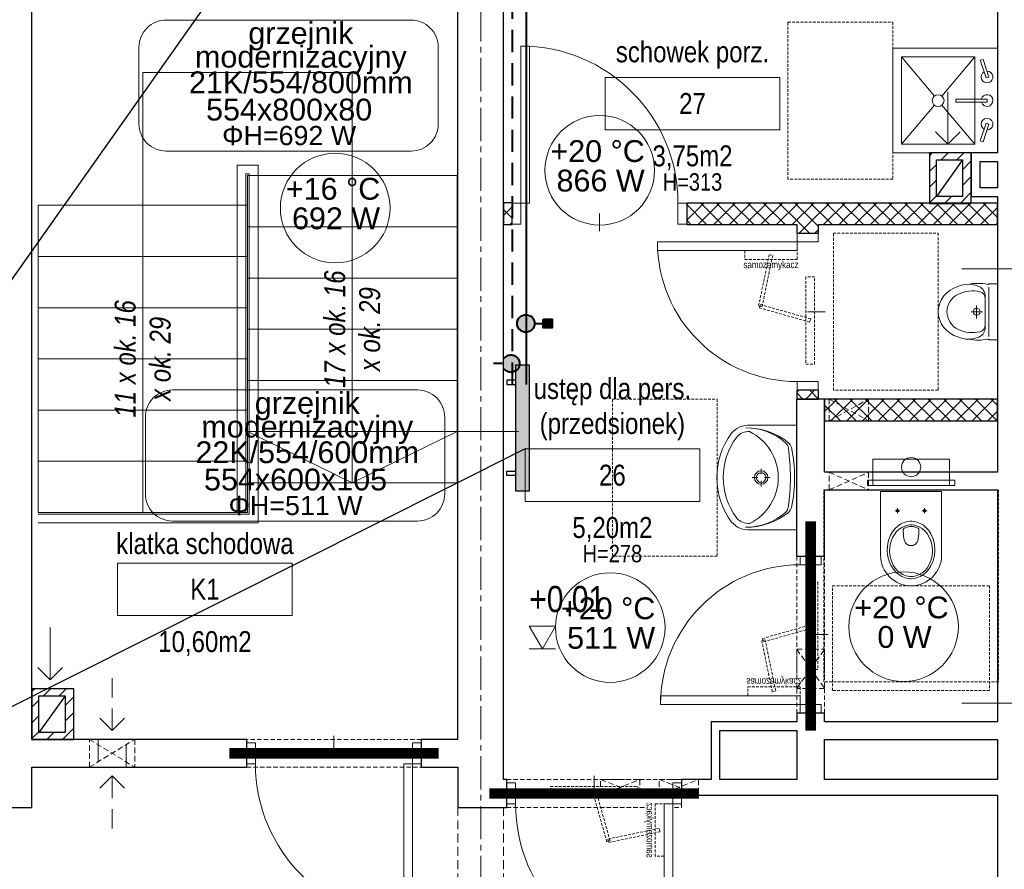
# Model space of a CAD drawing. Header units: millimetres. Extents: x 58673 to 77132, y 78327 to 116111.
# Tile 49 of 61: x 71402 to 71966, y 91438 to 91925. Entities that reach past the tile are written whole.
import ezdxf
from ezdxf.enums import TextEntityAlignment as Align
from ezdxf.lldxf.tags import DXFTag

# ---------------------------------------------------------------- set-up
doc = ezdxf.new("R2010")
doc.units = ezdxf.units.MM
doc.header["$MEASUREMENT"] = 0
for name, pattern in [('_xref_ACAD-LSN_dyspozytornia_PW_rzuty_14$0$CENTER', [2, 1.25, -0.25, 0.25, -0.25]), ('_xref_ACAD-LSN_dyspozytornia_PW_rzuty_14$0$CENTER2', [28.575, 19.05, -3.175, 3.175, -3.175]), ('_xref_ACAD-LSN_dyspozytornia_PW_rzuty_14$0$DASHED', [19.05, 12.7, -6.35]), ('_xref_ACAD-LSN_dyspozytornia_PW_rzuty_14$0$HIDDEN2', [4.7625, 3.175, -1.5875]), ('DASHED', [19.05, 12.7, -6.35])]:
    doc.linetypes.add(name, pattern=pattern)
doc.layers.get('0').update_dxf_attribs({"lineweight": 9})
doc.layers.get('Defpoints').update_dxf_attribs({"lineweight": 9})
for name, color, linetype, lineweight in [('_xref_ACAD-LSN_dyspozytornia_PW_rzuty_14$0$A drzwi płytowe', 250, 'Continuous', 9), ('_xref_ACAD-LSN_dyspozytornia_PW_rzuty_14$0$A drzwi samozamykacze', 250, 'Continuous', 9), ('_xref_ACAD-LSN_dyspozytornia_PW_rzuty_14$0$A hatch', 250, 'Continuous', 5), ('_xref_ACAD-LSN_dyspozytornia_PW_rzuty_14$0$A hatch ściany', 250, 'Continuous', 9), ('_xref_ACAD-LSN_dyspozytornia_PW_rzuty_14$0$A koty architektura', 250, 'Continuous', 9), ('_xref_ACAD-LSN_dyspozytornia_PW_rzuty_14$0$A opis', 250, 'Continuous', 13), ('_xref_ACAD-LSN_dyspozytornia_PW_rzuty_14$0$A opis pom', 250, 'Continuous', 9), ('_xref_ACAD-LSN_dyspozytornia_PW_rzuty_14$0$A opis pom pow', 250, 'Continuous', 9), ('_xref_ACAD-LSN_dyspozytornia_PW_rzuty_14$0$A opis technologia', 250, 'Continuous', 13), ('_xref_ACAD-LSN_dyspozytornia_PW_rzuty_14$0$A otwory sciany dzialowe', 8, '_xref_ACAD-LSN_dyspozytornia_PW_rzuty_14$0$HIDDEN2', 13), ('_xref_ACAD-LSN_dyspozytornia_PW_rzuty_14$0$A widok', 250, 'Continuous', 9), ('_xref_ACAD-LSN_dyspozytornia_PW_rzuty_14$0$A widok wyżej', 250, '_xref_ACAD-LSN_dyspozytornia_PW_rzuty_14$0$DASHED', 9), ('_xref_ACAD-LSN_dyspozytornia_PW_rzuty_14$0$A wyposazenie sanitarne', 250, 'Continuous', 9), ('_xref_ACAD-LSN_dyspozytornia_PW_rzuty_14$0$A-Wall', 250, 'Continuous', 25), ('_xref_ACAD-LSN_dyspozytornia_PW_rzuty_14$0$IS grzejniki', 8, 'Continuous', 9), ('_xref_ACAD-LSN_dyspozytornia_PW_rzuty_14$0$IS nawiewniki scienne', 250, '_xref_ACAD-LSN_dyspozytornia_PW_rzuty_14$0$DASHED', 9), ('_xref_ACAD-LSN_dyspozytornia_PW_rzuty_14$0$IS wentylacja kratki projektowane', 250, 'Continuous', 9), ('_xref_ACAD-LSN_dyspozytornia_PW_rzuty_14$0$S-Grid-Iden', 250, '_xref_ACAD-LSN_dyspozytornia_PW_rzuty_14$0$CENTER2', 9), ('FL_co_powrót', 5, 'DASHED', 40), ('FL_co_zasilanie', 1, 'Continuous', 40), ('FL_opis_co', 7, 'Continuous', 25), ('xref', 8, 'Continuous', 9)]:
    doc.layers.add(name, color=color, linetype=linetype, lineweight=lineweight)
doc.layers.add('_xref_ACAD-LSN_dyspozytornia_PW_rzuty_14$0$A nadproza SBN', color=250, linetype='_xref_ACAD-LSN_dyspozytornia_PW_rzuty_14$0$CENTER', lineweight=18, transparency=0.25)
doc.layers.add('IS_Grzejnik_etykieta', color=7, linetype='Continuous', lineweight=5, true_color=0x000000)
doc.layers.add('IS_Room (Automatic)', color=7, linetype='Continuous', lineweight=5, true_color=0x000000)
doc.layers.add('IS_Grzejniki_Plan_rzut', color=7, linetype='SOLID', true_color=0x000000)
doc.styles.add('_xref_ACAD-LSN_dyspozytornia_PW_rzuty_14$0$Standard', font='ARIALN.TTF')
doc.styles.add('_xref_ACAD-LSN_dyspozytornia_PW_rzuty_14$0$STYL ASA', font='ARIALN.TTF')
doc.styles.add('Arial_____', font='arial.ttf')
doc.styles.get("Standard").update_dxf_attribs({"font": 'arial.ttf'})
tags = doc.linetypes.add('SOLID', pattern=[10, 10, 0]).pattern_tags.tags
tags[6:7] = [DXFTag(74, 4), DXFTag(75, 0), DXFTag(340, '0'), DXFTag(46, 0.0), DXFTag(50, 0.0), DXFTag(44, 0.0), DXFTag(45, 0.0)]
tags[4:5] = [DXFTag(74, 4), DXFTag(75, 0), DXFTag(340, '0'), DXFTag(46, 0.0), DXFTag(50, 0.0), DXFTag(44, 0.0), DXFTag(45, 0.0)]
doc.dimstyles.get("Standard").update_dxf_attribs({"dimtxt": 0.18, "dimasz": 0.18, "dimexe": 0.18, "dimexo": 0.0625, "dimgap": 0.09, "dimtad": 0, "dimtih": 1, "dimtoh": 1, "dimdec": 4, "dimzin": 0, "dimdsep": 46, "dimtxsty": 'Standard', "dimcen": 0.09, "dimadec": 0, "dimazin": 0, "dimtfac": 1, "dimtdec": 4, "dimtofl": 0, "dimtmove": 0, "dimatfit": 3, "dimfxl": 1, "dimtolj": 1, "dimtzin": 0, "dimarcsym": 0})

# ---------------------------------------------------------------- blocks, each defined once
blk = doc.blocks.new('_xref_ACAD-LSN_dyspozytornia_PW_rzuty_14$0$umywalka 60x45')
at = {"color": 0, "lineweight": -2, "ltscale": 0.15}
for p, q in [((-30, 0), (30, 0)), ((-30, 0), (-30, -26.7)), ((9.45, 0), (-9.45, 0)), ((30, 0), (30, -26.7)), ((-0.01, -15.32), (-0.01, -18.52)), ((-1.86, -20.37), (-5.07, -20.37)), ((-0.01, -22.22), (-0.01, -25.42)), ((5.04, -20.37), (1.84, -20.37))]:
    blk.add_line(p, q, dxfattribs=at)
at = {"ltscale": 0.15}
blk.add_lwpolyline([(-26.31, -26.95, 0.236063), (-23.21, -34.38, 0.329715), (23.21, -34.38, 0.236063), (26.31, -26.95, 0.623035)], format="xyb", close=True, dxfattribs=at)
blk.add_lwpolyline([(-30, -26.7, 0.239105), (-25.52, -37.28, 0.331406), (25.52, -37.28, 0.239105), (30, -26.7)], format="xyb", dxfattribs=at)
at = {"color": 0, "lineweight": -2, "ltscale": 0.15}
for radius in [3.89, 2.78]:
    blk.add_circle((-0.01, -20.37), radius, dxfattribs=at)
for centre, radius, start, end in [((9.28, -28.68), 37.74, 140.6648, 180.9072), ((-16.21, -9.73), 5, 97.8304, 138.5245), ((-16.04, -7.93), 5, 102.694, 140.6648), ((-0.64, -76.32), 75.1, 89.4897, 102.694), ((0.57, -131.79), 128.2, 90.245, 97.8304), ((0.57, -76.32), 75.1, 77.2285, 90.4328), ((-0.72, -131.79), 128.2, 82.0921, 89.6775), ((16.23, -9.76), 5, 41.398, 82.0921), ((16.06, -7.95), 5, 39.2578, 77.2285), ((-9.28, -28.67), 37.74, 359.0153, 39.2578), ((5.44, -28.88), 33.9, 138.5245, 180.6767), ((-5.45, -28.87), 33.9, 359.2458, 41.398)]:
    blk.add_arc(centre, radius, start, end, dxfattribs=at)
at = {"layer": 'Defpoints', "linetype": '_xref_ACAD-LSN_dyspozytornia_PW_rzuty_14$0$HIDDEN2', "ltscale": 0.5}
blk.add_lwpolyline([(-45, -45.56), (45, -45.56), (45, -105.56), (-45, -105.56)], close=True, dxfattribs=at)
blk = doc.blocks.new('_xref_ACAD-LSN_dyspozytornia_PW_rzuty_14$0$miska ustepowa')
at = {"ltscale": 0.15}
for points in [[(22, 2.5), (22, 17.5), (-22, 17.5), (-22, 2.5)], [(-25, 2.5), (-25, 5.5), (25, 5.5), (25, 2.5)], [(-22, 2.5), (-22, 5.5), (-25, 5.5), (-25, 2.5)], [(22, 2.5), (22, 5.5), (25, 5.5), (25, 2.5)]]:
    blk.add_lwpolyline(points, close=True, dxfattribs=at)
blk.add_lwpolyline([(-17.5, -37.5), (-17.5, -1), (17.5, -1), (17.5, -37.5, -1)], format="xyb", close=True, dxfattribs=at)
at = {"ltscale": 0.15, "elevation": 0}
for points in [[(-7.75, -13.4), (-7.75, -10.6)], [(7.75, -13.4), (7.75, -10.6)], [(-9.15, -12), (-6.35, -12)], [(9.15, -12), (6.35, -12)]]:
    blk.add_lwpolyline(points, dxfattribs=at)
at = {"ltscale": 0.15}
for points in [[(0, -51, 0), (1.34, -50.92, 0), (3.32, -50.49, 0), (5.23, -49.73, 0), (7.04, -48.64, 0), (8.69, -47.25, 0), (10.14, -45.58, 0), (11.37, -43.66, 0), (12.63, -40.81, 0), (13.42, -37.71, 0), (13.69, -34.5, 0), (13.42, -31.29, 0), (12.63, -28.19, 0), (11.37, -25.34, 0), (10.14, -23.42, 0), (8.69, -21.75, 0), (7.04, -20.36, 0), (5.23, -19.27, 0), (3.32, -18.51, 0), (2, -18.19, 0), (0.67, -18.02, 0), (-0.67, -18.02, 0), (-2, -18.19, 0), (-3.97, -18.73, 0), (-5.85, -19.6, 0), (-7.6, -20.79, 0), (-9.2, -22.28, 0), (-10.58, -24.03, 0), (-11.73, -26.02, 0), (-12.88, -28.95, 0), (-13.54, -32.08, 0), (-13.67, -35.31, 0), (-13.27, -38.5, 0), (-12.36, -41.55, 0), (-11.37, -43.66, 0), (-10.14, -45.58, 0), (-8.69, -47.25, 0), (-7.04, -48.64, 0), (-5.23, -49.73, 0), (-3.32, -50.49, 0), (-2, -50.82, 0), (-0.67, -50.98, 0)], [(0, -49.72, 0), (1.2, -49.65, 0), (2.99, -49.27, 0), (4.7, -48.58, 0), (6.32, -47.6, 0), (7.81, -46.36, 0), (9.12, -44.86, 0), (10.22, -43.14, 0), (11.36, -40.58, 0), (12.06, -37.81, 0), (12.31, -34.93, 0), (12.06, -32.05, 0), (11.36, -29.27, 0), (10.22, -26.71, 0), (9.12, -24.99, 0), (7.81, -23.49, 0), (6.32, -22.25, 0), (4.7, -21.27, 0), (2.99, -20.59, 0), (1.8, -20.3, 0), (0.6, -20.15, 0), (-0.6, -20.15, 0), (-1.8, -20.3, 0), (-3.57, -20.78, 0), (-5.26, -21.57, 0), (-6.84, -22.64, 0), (-8.27, -23.97, 0), (-9.51, -25.54, 0), (-10.55, -27.32, 0), (-11.58, -29.95, 0), (-12.17, -32.76, 0), (-12.29, -35.65, 0), (-11.93, -38.52, 0), (-11.11, -41.25, 0), (-10.22, -43.14, 0), (-9.12, -44.86, 0), (-7.81, -46.36, 0), (-6.32, -47.6, 0), (-4.7, -48.58, 0), (-2.98, -49.27, 0), (-1.8, -49.56, 0), (-0.6, -49.7, 0)]]:
    blk.add_polyline3d(points, close=True, dxfattribs=at)
for points in [[(-3.84, -21.91, 0), (-3.98, -21.98, 0), (-4.1, -22.07, 0), (-4.2, -22.18, 0), (-4.29, -22.3, 0), (-4.36, -22.44, 0), (-4.42, -22.59, 0), (-4.45, -22.76, 0), (-4.46, -22.93, 0)], [(-3.84, -21.91, 0), (-3.37, -21.72, 0), (-2.9, -21.55, 0), (-2.42, -21.41, 0), (-1.94, -21.29, 0), (-1.46, -21.2, 0), (-0.97, -21.14, 0), (-0.49, -21.1, 0), (0, -21.08, 0)], [(3.84, -21.91, 0), (3.37, -21.72, 0), (2.9, -21.55, 0), (2.42, -21.41, 0), (1.94, -21.29, 0), (1.46, -21.2, 0), (0.97, -21.14, 0), (0.49, -21.1, 0), (0, -21.08, 0)], [(3.84, -21.91, 0), (3.98, -21.98, 0), (4.1, -22.07, 0), (4.2, -22.18, 0), (4.29, -22.3, 0), (4.36, -22.44, 0), (4.42, -22.59, 0), (4.45, -22.76, 0), (4.46, -22.93, 0)], [(0, -32.03, 0), (-0.57, -31.99, 0), (-1.15, -31.86, 0), (-1.71, -31.64, 0), (-2.26, -31.32, 0), (-2.64, -31.01, 0), (-3, -30.63, 0), (-3.43, -29.99, 0), (-3.79, -29.2, 0), (-4.13, -27.92, 0), (-4.31, -26.66, 0), (-4.42, -25.16, 0), (-4.45, -23.87, 0), (-4.46, -22.93, 0)], [(0, -32.03, 0), (0.57, -31.99, 0), (1.15, -31.86, 0), (1.71, -31.64, 0), (2.26, -31.32, 0), (2.64, -31.01, 0), (3, -30.63, 0), (3.43, -29.99, 0), (3.79, -29.2, 0), (4.13, -27.92, 0), (4.31, -26.66, 0), (4.42, -25.16, 0), (4.45, -23.87, 0), (4.46, -22.93, 0)]]:
    blk.add_polyline3d(points, dxfattribs=at)
for centre, radius in [((0, 13), 5.5), ((-7.75, -12, 0), 0.75), ((7.75, -12, 0), 0.75)]:
    blk.add_circle(centre, radius, dxfattribs=at)
at = {"layer": 'Defpoints', "linetype": '_xref_ACAD-LSN_dyspozytornia_PW_rzuty_14$0$HIDDEN2', "ltscale": 0.5}
for points in [[(-50, 0), (50, 0), (50, -110), (-50, -110)], [(-45, -55), (45, -55), (45, -115), (-45, -115)]]:
    blk.add_lwpolyline(points, close=True, dxfattribs=at)
blk = doc.blocks.new('_xref_ACAD-LSN_dyspozytornia_PW_rzuty_14$0$pisuar')
at = {"color": 0, "linetype": 'ByBlock', "lineweight": -2, "ltscale": 0.15}
for p, q in [((-16, 0), (-16, -4.71)), ((-16, 0), (16, 0)), ((16, 0), (16, -4.71)), ((0, -5), (-14.18, -5)), ((0, -5), (14.18, -5)), ((-8.97, -7), (0, -7)), ((8.97, -7), (0, -7)), ((0, -8.55), (0, -15.08)), ((-3.59, -12), (3.84, -12))]:
    blk.add_line(p, q, dxfattribs=at)
for points in [[(-15.63, -5.6, 0.108471), (-15.7, -16.67)], [(15.63, -5.6, -0.108471), (15.7, -16.67)]]:
    blk.add_lwpolyline(points, format="xyb", dxfattribs=at)
blk.add_circle((0, -12), 2, dxfattribs=at)
for centre, radius, start, end in [((-15.5, -4.71), 0.5, 180, 231.722), ((16.12, -5.5), 0.5, 128.278, 191.751), ((7.57, -11), 4, 13.2161, 90), ((8.97, -13), 6, 23.4768, 90), ((-6.49, -14.3), 18.45, 333.974, 13.2161), ((0.79, -16.55), 14.92, 335.648, 23.4768), ((0, -18), 11, 270, 336.441), ((0.5, -18.56), 15.45, 195.554, 268.129)]:
    blk.add_arc(centre, radius, start, end, dxfattribs=at)
at = {"color": 0, "linetype": 'ByBlock', "lineweight": -2, "ltscale": 0.15, "extrusion": (0, 0, -1)}
for centre, radius, start, end in [((16.12, -5.5), 0.5, 128.278, 191.751), ((-15.5, -4.71), 0.5, 180, 231.722), ((0.79, -16.55), 14.92, 335.648, 23.4768), ((8.97, -13), 6, 23.4768, 90), ((-6.49, -14.3), 18.45, 333.974, 13.2161), ((7.57, -11), 4, 13.2161, 90), ((0, -18), 11, 270, 336.441), ((0.5, -18.56), 15.45, 195.5535, 268.1291)]:
    blk.add_arc(centre, radius, start, end, dxfattribs=at)
at = {"layer": 'Defpoints', "linetype": '_xref_ACAD-LSN_dyspozytornia_PW_rzuty_14$0$HIDDEN2', "ltscale": 0.5}
blk.add_lwpolyline([(-45, -34), (45, -34), (45, -94), (-45, -94)], close=True, dxfattribs=at)
blk = doc.blocks.new('_xref_ACAD-LSN_dyspozytornia_PW_rzuty_14$0$samozamykacz')
at = {"linetype": '_xref_ACAD-LSN_dyspozytornia_PW_rzuty_14$0$HIDDEN2', "ltscale": 0.5}
for points in [[(10, -5), (60, -5), (60, 0), (10, 0)], [(25.86, -31.09), (34.04, -2.23), (35.96, -2.77), (27.78, -31.64)], [(0, -40), (0, -10), (-5, -10), (-5, -40)], [(-2.3, -24.02), (27.08, -30.11), (26.67, -32.07), (-2.7, -25.98)]]:
    blk.add_lwpolyline(points, close=True, dxfattribs=at)
at = {"insert": (1, -25), "char_height": 4, "attachment_point": 2, "rotation": 90, "style": '_xref_ACAD-LSN_dyspozytornia_PW_rzuty_14$0$STYL ASA'}
blk.add_mtext_dynamic_manual_height_columns('\\pxqc;samozamykacz', width=75.7344, gutter_width=1, heights=[0], dxfattribs=at)
blk = doc.blocks.new('_xref_ACAD-LSN_dyspozytornia_PW_rzuty_14$0$zlew porzadkowy 60x60')
for points in [[(30, 0), (30, -60), (-30, -60), (-30, 0)], [(-23.09, -9.91), (-12.97, -6.53), (-13.5, -4.93), (-23.63, -8.31)], [(23.09, -9.91), (12.97, -6.53), (13.5, -4.93), (23.62, -8.31)], [(-0.76, -23.82), (-0.76, -6), (0.93, -6), (0.93, -23.82)], [(25, -13), (25, -55), (-25, -55), (-25, -13)]]:
    blk.add_lwpolyline(points, close=True)
for points in [[(-16.42, -7.68, 7.861871), (-16.87, -6.06)], [(0.93, -9.24, 7.870046), (-0.76, -9.29)], [(16.87, -6.06, 7.861871), (16.42, -7.68)]]:
    blk.add_lwpolyline(points, format="xyb")
for points in [[(-25, -13), (-2.58, -31.83)], [(25, -13), (2.58, -31.83)], [(-2.58, -36.17), (-25, -55)], [(2.58, -36.17), (25, -55)]]:
    blk.add_lwpolyline(points)
blk.add_circle((0, -34), 3.38)
at = {"layer": 'Defpoints', "linetype": '_xref_ACAD-LSN_dyspozytornia_PW_rzuty_14$0$HIDDEN2', "ltscale": 0.5}
blk.add_lwpolyline([(-45, -60), (45, -60), (45, -120), (-45, -120)], close=True, dxfattribs=at)
blk = doc.blocks.new('_xref_ACAD-LSN_dyspozytornia_PW_rzuty_14$0$rzedna_ARCH_UP')
at = {"color": 0, "linetype": 'ByBlock'}
blk.add_line((0.05, 0), (-0.05, 0), dxfattribs=at)
blk.add_lwpolyline([(0, 0), (0.05, 0.0866), (-0.05, 0.0866)], close=True, dxfattribs=at)
at = {"color": 0, "linetype": 'ByBlock', "style": '_xref_ACAD-LSN_dyspozytornia_PW_rzuty_14$0$STYL ASA'}
blk.add_attdef('PREFIX', text='', height=0.1, dxfattribs=at).set_placement((-0.0971, 0.1405), align=Align.RIGHT)
for tag, p in [('ELEVATION', (-0.05, 0.1405)), ('SUFFIX', (0.1279, 0))]:
    blk.add_attdef(tag, p, '', height=0.1, dxfattribs=at)
blk = doc.blocks.new('_xref_ACAD-LSN_dyspozytornia_PW_rzuty_14$0$tag wn')
blk.add_lwpolyline([(-25, -7.5), (25, -7.5), (25, 7.5), (-25, 7.5)], close=True)
at = {"style": '_xref_ACAD-LSN_dyspozytornia_PW_rzuty_14$0$STYL ASA'}
blk.add_attdef('ROOM:NO', text='', height=6, dxfattribs=at).set_placement((0, 0), align=Align.MIDDLE_CENTER)
at = {"layer": '_xref_ACAD-LSN_dyspozytornia_PW_rzuty_14$0$A opis pom pow', "style": '_xref_ACAD-LSN_dyspozytornia_PW_rzuty_14$0$STYL ASA'}
blk.add_attdef('ROOM:AREA', text='', height=6, dxfattribs=at).set_placement((0, -15), align=Align.MIDDLE_CENTER)
blk = doc.blocks.new('_xref_ACAD-LSN_dyspozytornia_PW_rzuty_14$0$środek')
blk.add_line((0, 0), (0, -10))
blk = doc.blocks.new('_xref_ACAD-LSN_dyspozytornia_PW_rzuty_14')
at = {"layer": '_xref_ACAD-LSN_dyspozytornia_PW_rzuty_14$0$A hatch', "linetype": 'Continuous', "lineweight": 5}
h = blk.add_hatch(dxfattribs=at)
h.set_pattern_fill('ANSI31', color=256, scale=2, angle=180)
h.set_pattern_definition([(225, (-19484.269, 159435.0403), (4.49012806, -4.49012806), [])])
h.paths.add_polyline_path([(71922.68, 91848.22), (71946.68, 91848.22), (71946.68, 91819.22), (71922.68, 91819.22)])
h.paths.add_polyline_path([(71941.68, 91844.22), (71926.68, 91844.22), (71926.68, 91823.22), (71941.68, 91823.22)], flags=16)
h = blk.add_hatch(dxfattribs=at)
h.set_pattern_fill('ANSI31', color=256, scale=2, angle=540)
h.set_pattern_definition([(225, (-19998.269, 159128.0403), (4.49012806, -4.49012806), [])])
h.paths.add_polyline_path([(71408.68, 91541.22), (71432.68, 91541.22), (71432.68, 91512.22), (71408.68, 91512.22)])
h.paths.add_polyline_path([(71427.68, 91537.22), (71412.68, 91537.22), (71412.68, 91516.22), (71427.68, 91516.22)], flags=16)
at = {"layer": '_xref_ACAD-LSN_dyspozytornia_PW_rzuty_14$0$A hatch ściany', "linetype": 'Continuous', "lineweight": 9}
h = blk.add_hatch(dxfattribs=at)
h.set_pattern_fill('ANSI37', color=256, scale=2, style=0)
h.set_pattern_definition([(45, (0, 0), (-4.49012806, 4.49012806), []), (135, (0, 0), (-4.49012806, -4.49012806), [])])
h.paths.add_polyline_path([(71846.68, 91819.72), (71850.85, 91810.35), (71859.18, 91807.22), (71961.68, 91807.22), (71961.68, 91819.72)], flags=0)
h.paths.add_polyline_path([(71846.68, 91807.22), (71850.85, 91810.35), (71846.68, 91819.72), (71783.68, 91819.72), (71783.68, 91807.22)], flags=0)
h.paths.add_polyline_path([(71683.68, 91807.22), (71683.68, 91819.72), (71678.68, 91819.72), (71678.68, 91807.22)], flags=0)
h = blk.add_hatch(dxfattribs=at)
h.set_pattern_fill('ANSI37', color=256, scale=2, style=0)
h.set_pattern_definition([(45, (0, 0), (-4.49012806, 4.49012806), []), (135, (0, 0), (-4.49012806, -4.49012806), [])])
h.paths.add_polyline_path([(71859.18, 91712.22), (71846.68, 91712.22), (71846.68, 91707.22), (71859.18, 91707.22)], flags=0)
h.paths.add_polyline_path([(71846.68, 91802.22), (71859.18, 91802.22), (71859.18, 91807.22), (71850.85, 91810.35), (71846.68, 91807.22)], flags=0)
h = blk.add_hatch(dxfattribs=at)
h.set_pattern_fill('ANSI37', color=256, scale=2, style=0)
h.set_pattern_definition([(45, (0, 0), (-4.49012806, 4.49012806), []), (135, (0, 0), (-4.49012806, -4.49012806), [])])
h.paths.add_polyline_path([(71862.68, 91707.22), (71862.68, 91694.72), (71961.68, 91694.72), (71961.68, 91707.22)], flags=0)
at = {"layer": '_xref_ACAD-LSN_dyspozytornia_PW_rzuty_14$0$A drzwi płytowe', "linetype": 'Continuous', "lineweight": 9}
for points in [[(71688.68, 91819.47), (71693.68, 91819.47), (71693.68, 91909.47), (71688.68, 91909.47)], [(71846.93, 91797.22), (71846.93, 91792.22), (71766.93, 91792.22), (71766.93, 91797.22)], [(71848.68, 91532.22), (71848.68, 91537.22), (71768.68, 91537.22), (71768.68, 91532.22)], [(71626.68, 91498.22), (71621.68, 91498.22), (71621.68, 91408.22), (71626.68, 91408.22)], [(71775.68, 91475.22), (71770.68, 91475.22), (71770.68, 91385.22), (71775.68, 91385.22)]]:
    blk.add_lwpolyline(points, close=True, dxfattribs=at)
at = {"layer": '_xref_ACAD-LSN_dyspozytornia_PW_rzuty_14$0$A drzwi płytowe', "linetype": 'Continuous', "lineweight": 9, "ltscale": 0.2}
for points in [[(71688.68, 91807.47), (71683.68, 91807.47), (71683.68, 91819.47), (71688.68, 91819.47)], [(71778.68, 91807.47), (71783.68, 91807.47), (71783.68, 91819.47), (71778.68, 91819.47)], [(71858.93, 91797.22), (71858.93, 91802.22), (71846.93, 91802.22), (71846.93, 91797.22)], [(71858.93, 91717.22), (71858.93, 91712.22), (71846.93, 91712.22), (71846.93, 91717.22)], [(71860.68, 91612.22), (71860.68, 91617.22), (71848.68, 91617.22), (71848.68, 91612.22)], [(71860.68, 91532.22), (71860.68, 91527.22), (71848.68, 91527.22), (71848.68, 91532.22)], [(71536.68, 91510.22), (71531.68, 91510.22), (71531.68, 91498.22), (71536.68, 91498.22)], [(71626.68, 91510.22), (71631.68, 91510.22), (71631.68, 91498.22), (71626.68, 91498.22)], [(71685.68, 91487.22), (71680.68, 91487.22), (71680.68, 91475.22), (71685.68, 91475.22)], [(71775.68, 91487.22), (71780.68, 91487.22), (71780.68, 91475.22), (71775.68, 91475.22)]]:
    blk.add_lwpolyline(points, close=True, dxfattribs=at)
for centre, radius, start, end in [((71688.68, 91819.47), 90, 0, 90), ((71848.68, 91532.22), 80, 90, 180), ((71626.68, 91498.22), 90, 180, 270), ((71775.68, 91475.22), 90, 180, 270)]:
    blk.add_arc(centre, radius, start, end, dxfattribs=at)
at = {"layer": '_xref_ACAD-LSN_dyspozytornia_PW_rzuty_14$0$A drzwi płytowe', "linetype": 'Continuous', "lineweight": 9, "ltscale": 0.2, "extrusion": (0, 0, -1)}
blk.add_arc((-71846.93, 91797.22), 80, 270, 0, dxfattribs=at)
at = {"layer": '_xref_ACAD-LSN_dyspozytornia_PW_rzuty_14$0$A nadproza SBN', "ltscale": 4, "const_width": 6}
for points in [[(71854.68, 91637.22), (71854.68, 91517.22)], [(71521.68, 91504.22), (71641.68, 91504.22)], [(71670.68, 91481.22), (71790.68, 91481.22)]]:
    blk.add_lwpolyline(points, dxfattribs=at)
at = {"layer": '_xref_ACAD-LSN_dyspozytornia_PW_rzuty_14$0$A opis pom'}
for points in [[(72003.68, 91781.86), (71941.18, 91781.86)], [(72003.68, 91532.85), (71941.18, 91532.85)]]:
    blk.add_lwpolyline(points, dxfattribs=at)
at = {"layer": '_xref_ACAD-LSN_dyspozytornia_PW_rzuty_14$0$A otwory sciany dzialowe'}
for points in [[(71865.32, 91707.22), (71887.82, 91707.22), (71887.82, 91694.72), (71865.32, 91694.72)], [(71865.32, 91665.22), (71887.82, 91665.22), (71887.82, 91655.22), (71865.32, 91655.22)], [(71846.68, 91563.89), (71862.68, 91563.89), (71862.68, 91541.39), (71846.68, 91541.39)], [(71441.65, 91512.22), (71467.65, 91512.22), (71467.65, 91496.22), (71441.65, 91496.22)], [(71756.9, 91480.22), (71734.4, 91480.22), (71734.4, 91489.22), (71756.9, 91489.22)], [(71790.46, 91480.22), (71767.96, 91480.22), (71767.96, 91489.22), (71790.46, 91489.22)]]:
    blk.add_lwpolyline(points, close=True, dxfattribs=at)
for points in [[(71865.32, 91707.22), (71887.82, 91694.72)], [(71865.32, 91694.72), (71887.82, 91707.22)], [(71865.32, 91665.22), (71887.82, 91655.22)], [(71865.32, 91655.22), (71887.82, 91665.22)], [(71846.68, 91563.89), (71862.68, 91541.39)], [(71846.68, 91541.39), (71862.68, 91563.89)], [(71441.65, 91496.22), (71467.65, 91512.22)], [(71441.65, 91512.22), (71467.65, 91496.22)], [(71734.4, 91489.22), (71756.9, 91480.22)], [(71734.4, 91480.22), (71756.9, 91489.22)], [(71767.96, 91489.22), (71790.46, 91480.22)], [(71767.96, 91480.22), (71790.46, 91489.22)]]:
    blk.add_lwpolyline(points, dxfattribs=at)
at = {"layer": '_xref_ACAD-LSN_dyspozytornia_PW_rzuty_14$0$A widok'}
for points in [[(71472.18, 91642.22), (71472.18, 91818.22), (71472.18, 91894.22), (71592.18, 91894.22), (71592.18, 91659.22)], [(71526.18, 91642.22), (71526.18, 91841.22), (71538.18, 91841.22), (71538.18, 91636.22), (71412.18, 91636.22)], [(71531.18, 91642.22), (71531.18, 91836.22), (71533.18, 91836.22), (71533.18, 91641.22), (71412.18, 91641.22)], [(71652.18, 91805.89), (71532.18, 91805.89)], [(71412.18, 91788.89), (71532.18, 91788.89)], [(71652.18, 91776.55), (71532.18, 91776.55)], [(71412.18, 91759.55), (71532.18, 91759.55)], [(71652.18, 91747.22), (71532.18, 91747.22)], [(71412.18, 91730.22), (71532.18, 91730.22)], [(71652.18, 91717.89), (71532.18, 91717.89)], [(71412.18, 91700.89), (71532.18, 91700.89)], [(71652.18, 91688.55), (71532.18, 91688.55)], [(71532.18, 91688.55), (71592.18, 91659.22), (71652.18, 91688.55)], [(71412.18, 91671.55), (71532.18, 91671.55)]]:
    blk.add_lwpolyline(points, dxfattribs=at)
for points in [[(71532.18, 91659.22), (71652.18, 91659.22), (71652.18, 91835.22), (71532.18, 91835.22)], [(71412.18, 91818.22), (71532.18, 91818.22), (71532.18, 91642.22), (71412.18, 91642.22)]]:
    blk.add_lwpolyline(points, close=True, dxfattribs=at)
at = {"layer": '_xref_ACAD-LSN_dyspozytornia_PW_rzuty_14$0$A widok wyżej', "linetype": '_xref_ACAD-LSN_dyspozytornia_PW_rzuty_14$0$DASHED', "lineweight": 9, "ltscale": 0.2}
for p, q in [((71862.68, 91617.22), (71846.68, 91617.22)), ((71846.68, 91617.22), (71846.68, 91527.22)), ((71862.68, 91527.22), (71862.68, 91617.22)), ((71846.68, 91527.22), (71862.68, 91527.22)), ((71531.68, 91512.22), (71531.68, 91496.22)), ((71631.68, 91512.22), (71531.68, 91512.22)), ((71631.68, 91496.22), (71631.68, 91512.22)), ((71531.68, 91496.22), (71631.68, 91496.22)), ((71680.68, 91489.22), (71680.68, 91473.22)), ((71680.68, 91489.22), (71780.68, 91489.22)), ((71780.68, 91473.22), (71780.68, 91489.22)), ((71680.68, 91473.22), (71760.68, 91473.22)), ((71776.68, 91473.22), (71780.68, 91473.22))]:
    blk.add_line(p, q, dxfattribs=at)
at = {"layer": '_xref_ACAD-LSN_dyspozytornia_PW_rzuty_14$0$A widok wyżej', "ltscale": 0.4}
for points in [[(71652.68, 91270.22), (71652.68, 91473.22)], [(71678.68, 91270.22), (71678.68, 91473.22)]]:
    blk.add_lwpolyline(points, dxfattribs=at)
at = {"layer": '_xref_ACAD-LSN_dyspozytornia_PW_rzuty_14$0$A-Wall', "linetype": 'Continuous', "lineweight": 25}
for p, q in [((71408.68, 91512.22), (71408.68, 91953.22)), ((71652.68, 91512.22), (71652.68, 91953.22)), ((71678.68, 91819.72), (71678.68, 91953.22)), ((71961.68, 91953.22), (71961.68, 91848.22)), ((71946.68, 91848.22), (71946.68, 91823.22)), ((71961.68, 91848.22), (71946.68, 91848.22)), ((71951.68, 91828.22), (71951.68, 91843.22)), ((71951.68, 91843.22), (71961.68, 91843.22)), ((71961.68, 91843.22), (71961.68, 91828.22)), ((71961.68, 91828.22), (71951.68, 91828.22)), ((71678.68, 91807.22), (71678.68, 91819.72)), ((71678.68, 91819.72), (71678.68, 91807.22)), ((71683.68, 91819.72), (71678.68, 91819.72)), ((71683.68, 91807.22), (71683.68, 91819.72)), ((71783.68, 91819.72), (71961.68, 91819.72)), ((71783.68, 91819.72), (71783.68, 91807.22)), ((71946.68, 91823.22), (71961.68, 91823.22)), ((71961.68, 91823.22), (71961.68, 91819.72)), ((71961.68, 91819.72), (71961.68, 91807.22)), ((71961.68, 91807.22), (71961.68, 91819.72)), ((71678.68, 91733.22), (71678.68, 91807.22)), ((71678.68, 91807.22), (71683.68, 91807.22)), ((71783.68, 91807.22), (71846.68, 91807.22)), ((71846.68, 91807.22), (71846.68, 91802.22)), ((71846.68, 91802.22), (71859.18, 91802.22)), ((71859.18, 91807.22), (71961.68, 91807.22)), ((71859.18, 91802.22), (71859.18, 91807.22)), ((71961.68, 91807.22), (71961.68, 91733.22)), ((71678.68, 91723.22), (71678.68, 91733.22)), ((71961.68, 91733.22), (71961.68, 91723.22)), ((71678.68, 91489.22), (71678.68, 91723.22)), ((71961.68, 91723.22), (71961.68, 91707.22)), ((71859.18, 91712.22), (71846.68, 91712.22)), ((71846.68, 91712.22), (71846.68, 91707.22)), ((71859.18, 91707.22), (71859.18, 91712.22)), ((71862.68, 91707.22), (71846.68, 91707.22)), ((71846.68, 91617.22), (71846.68, 91707.22)), ((71846.68, 91707.22), (71859.18, 91707.22)), ((71862.68, 91665.22), (71862.68, 91707.22)), ((71862.68, 91707.22), (71862.68, 91694.72)), ((71961.68, 91707.22), (71862.68, 91707.22)), ((71961.68, 91707.22), (71961.68, 91694.72)), ((71961.68, 91694.72), (71961.68, 91707.22)), ((71862.68, 91694.72), (71961.68, 91694.72)), ((71961.68, 91694.72), (71961.68, 91665.22)), ((71961.68, 91665.22), (71862.68, 91665.22)), ((71862.68, 91655.22), (71961.68, 91655.22)), ((71862.68, 91617.22), (71862.68, 91655.22)), ((71961.68, 91655.22), (71961.68, 91522.22)), ((71846.68, 91617.22), (71862.68, 91617.22)), ((71862.68, 91527.22), (71846.68, 91527.22)), ((71846.68, 91527.22), (71846.68, 91522.22)), ((71862.68, 91522.22), (71862.68, 91527.22)), ((71797.68, 91522.22), (71797.68, 91489.22)), ((71846.68, 91522.22), (71797.68, 91522.22)), ((71961.68, 91522.22), (71862.68, 91522.22)), ((71802.68, 91489.22), (71802.68, 91517.22)), ((71802.68, 91517.22), (71846.68, 91517.22)), ((71846.68, 91517.22), (71846.68, 91489.22)), ((71531.68, 91512.22), (71408.68, 91512.22)), ((71531.68, 91496.22), (71531.68, 91512.22)), ((71631.68, 91512.22), (71631.68, 91496.22)), ((71652.68, 91512.22), (71631.68, 91512.22)), ((71862.68, 91489.22), (71862.68, 91512.22)), ((71862.68, 91512.22), (71961.68, 91512.22)), ((71961.68, 91512.22), (71961.68, 91489.22)), ((71408.68, 91473.22), (71408.68, 91496.22)), ((71408.68, 91496.22), (71531.68, 91496.22)), ((71631.68, 91496.22), (71652.68, 91496.22)), ((71652.68, 91496.22), (71652.68, 91473.22)), ((71680.68, 91489.22), (71678.68, 91489.22)), ((71680.68, 91473.22), (71680.68, 91489.22)), ((71780.68, 91489.22), (71780.68, 91480.22)), ((71797.68, 91489.22), (71780.68, 91489.22)), ((71846.68, 91489.22), (71802.68, 91489.22)), ((71961.68, 91489.22), (71862.68, 91489.22)), ((71780.68, 91480.22), (71961.68, 91480.22)), ((71961.68, 91480.22), (71961.68, 91395.22)), ((71284.68, 91473.22), (71408.68, 91473.22)), ((71652.68, 91473.22), (71680.68, 91473.22))]:
    blk.add_line(p, q, dxfattribs=at)
for points in [[(71946.68, 91848.22), (71922.68, 91848.22), (71922.68, 91819.22), (71946.68, 91819.22)], [(71941.68, 91823.22), (71926.68, 91823.22), (71926.68, 91844.22), (71941.68, 91844.22)], [(71432.68, 91541.22), (71408.68, 91541.22), (71408.68, 91512.22), (71432.68, 91512.22)], [(71427.68, 91516.22), (71412.68, 91516.22), (71412.68, 91537.22), (71427.68, 91537.22)]]:
    blk.add_lwpolyline(points, close=True, dxfattribs=at)
for points in [[(71941.68, 91844.22), (71926.68, 91823.22)], [(71427.68, 91537.22), (71412.68, 91516.22)]]:
    blk.add_lwpolyline(points, dxfattribs=at)
at = {"layer": '_xref_ACAD-LSN_dyspozytornia_PW_rzuty_14$0$IS grzejniki'}
for p, q in [((71685.63, 91726.7), (71685.63, 91654.7)), ((71693.63, 91726.7), (71685.63, 91726.7)), ((71693.63, 91654.7), (71693.63, 91726.7)), ((71685.63, 91717.95), (71680.63, 91717.95)), ((71680.63, 91717.95), (71680.63, 91715.45)), ((71680.63, 91715.45), (71685.63, 91715.45)), ((71680.63, 91663.45), (71680.63, 91665.95)), ((71680.63, 91665.95), (71685.63, 91665.95)), ((71685.63, 91663.45), (71680.63, 91663.45)), ((71685.63, 91654.7), (71693.63, 91654.7))]:
    blk.add_line(p, q, dxfattribs=at)
at = {"layer": '_xref_ACAD-LSN_dyspozytornia_PW_rzuty_14$0$IS nawiewniki scienne', "elevation": 232}
for points in [[(71454.65, 91517.22), (71454.65, 91547.22)], [(71447.58, 91524.29), (71454.65, 91517.22), (71461.72, 91524.29)], [(71447.58, 91484.15), (71454.65, 91491.22), (71461.72, 91484.15)], [(71454.65, 91491.22), (71454.65, 91461.22)]]:
    blk.add_lwpolyline(points, dxfattribs=at)
blk.add_lwpolyline([(71446.65, 91496.22), (71462.65, 91496.22), (71462.65, 91512.22), (71446.65, 91512.22)], close=True, dxfattribs=at)
at = {"layer": '_xref_ACAD-LSN_dyspozytornia_PW_rzuty_14$0$IS wentylacja kratki projektowane'}
for points in [[(71933.18, 91853.22), (71933.18, 91883.22)], [(71940.26, 91860.29), (71933.18, 91853.22), (71926.11, 91860.29)], [(71419.18, 91546.22), (71419.18, 91576.22)], [(71426.26, 91553.29), (71419.18, 91546.22), (71412.11, 91553.29)]]:
    blk.add_lwpolyline(points, dxfattribs=at)
at = {"layer": '_xref_ACAD-LSN_dyspozytornia_PW_rzuty_14$0$S-Grid-Iden'}
blk.add_lwpolyline([(71665.68, 92131.22), (71665.68, 90539.22)], dxfattribs=at)
at = {"layer": '_xref_ACAD-LSN_dyspozytornia_PW_rzuty_14$0$A drzwi płytowe', "linetype": 'Continuous', "lineweight": 9, "ltscale": 0.2}
blk.add_blockref('_xref_ACAD-LSN_dyspozytornia_PW_rzuty_14$0$środek', (71733.68, 91813.47), dxfattribs=at)
at = {"layer": '_xref_ACAD-LSN_dyspozytornia_PW_rzuty_14$0$A drzwi płytowe', "linetype": 'Continuous', "lineweight": 9, "ltscale": 0.2, "extrusion": (0, 0, -1), "zscale": -1, "rotation": 270}
blk.add_blockref('_xref_ACAD-LSN_dyspozytornia_PW_rzuty_14$0$środek', (-71852.93, 91757.22), dxfattribs=at)
at = {"layer": '_xref_ACAD-LSN_dyspozytornia_PW_rzuty_14$0$A drzwi płytowe', "linetype": 'Continuous', "lineweight": 9, "ltscale": 0.2}
for p, rotation in [((71854.68, 91572.22), 90), ((71581.68, 91504.22), 180), ((71730.68, 91481.22), 180)]:
    blk.add_blockref('_xref_ACAD-LSN_dyspozytornia_PW_rzuty_14$0$środek', p, dxfattribs=dict(at, rotation=rotation))
at = {"layer": '_xref_ACAD-LSN_dyspozytornia_PW_rzuty_14$0$A drzwi samozamykacze', "rotation": 270}
blk.add_blockref('_xref_ACAD-LSN_dyspozytornia_PW_rzuty_14$0$samozamykacz', (71856.93, 91787.22), dxfattribs=at)
at = {"layer": '_xref_ACAD-LSN_dyspozytornia_PW_rzuty_14$0$A drzwi samozamykacze', "xscale": -1, "rotation": 270}
blk.add_blockref('_xref_ACAD-LSN_dyspozytornia_PW_rzuty_14$0$samozamykacz', (71858.68, 91542.22), dxfattribs=at)
at = {"layer": '_xref_ACAD-LSN_dyspozytornia_PW_rzuty_14$0$A drzwi samozamykacze', "xscale": -1}
blk.add_blockref('_xref_ACAD-LSN_dyspozytornia_PW_rzuty_14$0$samozamykacz', (71765.68, 91485.22), dxfattribs=at)
at = {"layer": '_xref_ACAD-LSN_dyspozytornia_PW_rzuty_14$0$A koty architektura', "linetype": 'Continuous', "lineweight": 9, "xscale": 150, "yscale": 150, "zscale": 150}
blk.add_blockref('_xref_ACAD-LSN_dyspozytornia_PW_rzuty_14$0$rzedna_ARCH_UP', (71701.02, 91564.03, 1), dxfattribs=at).add_auto_attribs({'ELEVATION': '+0.01'})
at = {"layer": '_xref_ACAD-LSN_dyspozytornia_PW_rzuty_14$0$A opis pom', "linetype": 'Continuous', "lineweight": 9, "xscale": 2, "yscale": 2, "zscale": 2}
for p, values in [((71787, 91876.53), {'ROOM:NO': '27', 'ROOM:AREA': '3,75m2'}), ((71741.12, 91663.59), {'ROOM:NO': '26', 'ROOM:AREA': '5,20m2'}), ((71507.77, 91598.21), {'ROOM:NO': 'K1', 'ROOM:AREA': '10,60m2'})]:
    blk.add_blockref('_xref_ACAD-LSN_dyspozytornia_PW_rzuty_14$0$tag wn', p, dxfattribs=at).add_auto_attribs(values)
at = {"layer": '_xref_ACAD-LSN_dyspozytornia_PW_rzuty_14$0$A wyposazenie sanitarne', "rotation": 270}
for name, p in [('_xref_ACAD-LSN_dyspozytornia_PW_rzuty_14$0$zlew porzadkowy 60x60', (71961.68, 91878.22)), ('_xref_ACAD-LSN_dyspozytornia_PW_rzuty_14$0$pisuar', (71961.68, 91757.22)), ('_xref_ACAD-LSN_dyspozytornia_PW_rzuty_14$0$umywalka 60x45', (71846.68, 91662.22))]:
    blk.add_blockref(name, p, dxfattribs=at)
at = {"layer": '_xref_ACAD-LSN_dyspozytornia_PW_rzuty_14$0$A wyposazenie sanitarne'}
blk.add_blockref('_xref_ACAD-LSN_dyspozytornia_PW_rzuty_14$0$miska ustepowa', (71912.18, 91655.22), dxfattribs=at)
at = {"layer": '_xref_ACAD-LSN_dyspozytornia_PW_rzuty_14$0$A opis', "linetype": 'Continuous', "lineweight": 9, "char_height": 10, "attachment_point": 5, "style": '_xref_ACAD-LSN_dyspozytornia_PW_rzuty_14$0$Standard'}
for s, insert in [('\\A1;\\pxqc;H=313', (71787, 91831.53)), ('\\A1;\\pxqc;H=278', (71741.12, 91618.59))]:
    blk.add_mtext_dynamic_manual_height_columns(s, width=72.7481, gutter_width=1, heights=[0], dxfattribs=dict(at, insert=insert))
at = {"layer": '_xref_ACAD-LSN_dyspozytornia_PW_rzuty_14$0$A opis technologia', "char_height": 12, "attachment_point": 8, "style": '_xref_ACAD-LSN_dyspozytornia_PW_rzuty_14$0$STYL ASA'}
for s, width, insert in [('schowek porz.', 105.8663, (71787, 91896.53)), ('ustęp dla pers.\\P(przedsionek)', 103.3879, (71741.12, 91683.59)), ('klatka schodowa', 187.6495, (71507.77, 91618.21))]:
    blk.add_mtext_dynamic_manual_height_columns(s, width=width, gutter_width=1, heights=[0], dxfattribs=dict(at, insert=insert))
at = {"layer": '_xref_ACAD-LSN_dyspozytornia_PW_rzuty_14$0$A opis technologia', "char_height": 12, "attachment_point": 5, "rotation": 90, "style": '_xref_ACAD-LSN_dyspozytornia_PW_rzuty_14$0$STYL ASA'}
for s, width, insert in [('\\pxqc;{\\fArial Narrow|b0|i1|c238|p34;17 x ok. 16 x ok. 29}', 76.7153, (71592.18, 91747.22)), ('\\pxqc;{\\fArial Narrow|b0|i1|c238|p34;11 x ok. 16 x ok. 29}', 74.4904, (71472.18, 91730.22))]:
    blk.add_mtext_dynamic_manual_height_columns(s, width=width, gutter_width=1, heights=[0], dxfattribs=dict(at, insert=insert))
blk = doc.blocks.new('zawór p')
at = {"linetype": 'ByBlock', "lineweight": -2}
h = blk.add_hatch(color=256, dxfattribs=at)
h.paths.add_polyline_path([(-4.93, 0.83), (4.93, 0.83, 0.366406), (0, 5, 0.366406)])
h.paths.add_polyline_path([(4.98, -0.42), (-4.98, -0.42, 0.919375)])
h.paths.add_polyline_path([(5, 0, 0.041508), (4.93, 0.83), (-4.93, 0.83, 0.062557), (-4.98, -0.42), (4.98, -0.42, 0.020994)])
blk.add_polyline3d([(0, 5, 0), (0, 10, 0)], dxfattribs=at)
blk.add_circle((0, 0), 5, dxfattribs=at)
blk = doc.blocks.new('zawór ts')
h = blk.add_hatch(color=256)
h.paths.add_polyline_path([(5, 0, 1), (-5, 0)])
edge = h.paths.add_edge_path()
edge.add_spline(control_points=[(-3.23, -3.82), (-1.08, -3.82), (1.08, -3.82), (3.23, -3.82)], knot_values=[0.691218, 0.691218, 0.691218, 0.691218, 0.820959, 0.820959, 0.820959, 0.820959], degree=3, periodic=0)
edge.add_arc((0, 0), 5, 310.1859, 360)
edge.add_line((5, 0), (-5, 0))
edge.add_arc((0, 0), 5, 180, 229.8141)
edge = h.paths.add_edge_path()
edge.add_spline(control_points=[(3.23, -3.82), (1.08, -3.82), (-1.08, -3.82), (-3.23, -3.82)], knot_values=[0.691218, 0.691218, 0.691218, 0.691218, 0.820959, 0.820959, 0.820959, 0.820959], degree=3, periodic=0)
edge.add_arc((0, 0), 5, 229.8141, 270)
edge.add_arc((0, 0), 5, 270, 310.1859)
blk.add_hatch(color=256).paths.add_polyline_path([(2.5, -15), (2.5, -10), (-2.5, -10), (-2.5, -15)])
at = {"linetype": 'ByBlock', "lineweight": -2}
blk.add_lwpolyline([(2.5, -10), (2.5, -15), (-2.5, -15), (-2.5, -10)], close=True, dxfattribs=at)
blk.add_polyline3d([(0, -5, 0), (0, -10, 0)], dxfattribs=at)
blk.add_circle((0, 0), 5, dxfattribs=at)

msp = doc.modelspace()

# ---------------------------------------------------------------- block references
at = {"layer": 'xref'}
msp.add_blockref('_xref_ACAD-LSN_dyspozytornia_PW_rzuty_14', (0, 0), dxfattribs=at)

# ---------------------------------------------------------------- next in the draw order: hatches: boundary and pattern name
at = {"layer": 'IS_Grzejniki_Plan_rzut'}
msp.add_hatch(color=8, dxfattribs=at).paths.add_polyline_path([(71685.634, 91726.702), (71685.634, 91654.702), (71693.634, 91654.702), (71693.634, 91726.702)])

# ---------------------------------------------------------------- next in the draw order: linework, layer by layer
at = {"layer": 'FL_co_powrót'}
msp.add_line((71684, 91715.5), (71684, 91936.944), dxfattribs=at)
at = {"layer": 'FL_co_zasilanie'}
msp.add_line((71692, 91715.5), (71692, 91946.507), dxfattribs=at)
at = {"layer": 'IS_Grzejnik_etykieta'}
msp.add_line((71645.095, 91688.554), (71687.352, 91688.554), dxfattribs=at)
for points in [[(71485.586, 91849.264), (71625.798, 91849.264, 0.4142136), (71641.423, 91864.889), (71641.423, 91908.727, 0.4142136), (71625.798, 91924.352), (71485.586, 91924.352, 0.4142136), (71469.961, 91908.727), (71469.961, 91864.889, 0.4142136)], [(71489.258, 91637.312), (71629.47, 91637.312, 0.4142136), (71645.095, 91652.937), (71645.095, 91696.775, 0.4142136), (71629.47, 91712.4), (71489.258, 91712.4, 0.4142136), (71473.633, 91696.775), (71473.633, 91652.937, 0.4142136)]]:
    msp.add_lwpolyline(points, format="xyb", close=True, dxfattribs=at)
at = {"layer": 'IS_Grzejniki_Plan_rzut', "lineweight": 30}
for p, q in [((71685.634, 91726.702), (71685.634, 91654.702)), ((71693.634, 91726.702), (71685.634, 91726.702)), ((71685.634, 91726.702), (71685.634, 91726.702)), ((71693.634, 91654.702), (71693.634, 91726.702)), ((71685.634, 91717.952), (71680.634, 91717.952)), ((71680.634, 91717.952), (71680.634, 91715.452)), ((71680.634, 91715.452), (71685.634, 91715.452)), ((71680.634, 91663.452), (71680.634, 91665.952)), ((71680.634, 91665.952), (71685.634, 91665.952)), ((71685.634, 91663.452), (71680.634, 91663.452)), ((71685.634, 91654.702), (71693.634, 91654.702))]:
    msp.add_line(p, q, dxfattribs=at)
at = {"layer": 'IS_Room (Automatic)'}
for centre in [(71733.86, 91838.257, -313), (71582.36, 91816.644, -313), (71739.905, 91576.274), (71907.905, 91576.774)]:
    msp.add_circle(centre, 31.395, dxfattribs=at)

# ---------------------------------------------------------------- next in the draw order: block references
at = {"layer": 'FL_co_powrót', "rotation": 90}
msp.add_blockref('zawór p', (71683, 91727.5), dxfattribs=at)
at = {"layer": 'FL_co_zasilanie', "rotation": 90}
msp.add_blockref('zawór ts', (71691.556, 91750.5), dxfattribs=at)

# ---------------------------------------------------------------- next in the draw order: texts
at = {"layer": 'IS_Grzejnik_etykieta', "color": 18, "true_color": 0x000000, "transparency": 33554687, "style": 'Arial_____'}
for s, p in [('grzejnik', (71562.714, 91906.922)), ('modernizacyjny', (71562.714, 91893.363)), ('21K/554/800mm', (71562.714, 91878.679)), ('grzejnik', (71566.386, 91694.97)), ('modernizacyjny', (71566.386, 91681.411)), ('22K/554/600mm', (71566.386, 91666.727))]:
    msp.add_text(s, height=12.5, dxfattribs=at).set_placement(p, align=Align.BOTTOM_CENTER)
for s, height, p in [('554x800x80', 12.5, (71555.989, 91879.303)), ('ΦH=692 W', 11, (71555.989, 91863.678)), ('554x600x105', 12.5, (71559.661, 91667.351)), ('ΦH=511 W', 11, (71559.661, 91651.726))]:
    msp.add_text(s, height=height, dxfattribs=at).set_placement(p, align=Align.TOP_CENTER)
at = {"layer": 'IS_Room (Automatic)', "color": 18, "true_color": 0x000000, "transparency": 33554687, "style": 'Arial_____'}
for s, p in [('+20 °C', (71732.64, 91849.278, -313)), ('866 W', (71734.368, 91832.367, -313)), ('+16 °C', (71581.14, 91827.665, -313)), ('692 W', (71582.868, 91810.754, -313)), ('+20 °C', (71738.685, 91587.295)), ('+20 °C', (71906.685, 91587.795)), ('511 W', (71740.413, 91570.384)), ('0 W', (71908.413, 91570.884))]:
    msp.add_text(s, height=12.5, dxfattribs=at).set_placement(p, align=Align.MIDDLE_CENTER)

# ---------------------------------------------------------------- next in the draw order: leaders
at = {"layer": 'FL_opis_co', "annotation_type": 0, "has_hookline": 1, "hookline_direction": 1, "text_width": 307.9}
for points in [[(71520.21, 91950.17), (71385.659, 91759.625), (71383.159, 91759.625)], [(71691.124, 91678.591), (71379.659, 91522.125), (71377.159, 91522.125)]]:
    msp.add_leader(points, dimstyle='Standard', override={"dimtxt": 2.5, "dimasz": 2.5, "dimexe": 1.25, "dimexo": 0.625, "dimgap": 0.625, "dimtad": 1, "dimtih": 0, "dimtoh": 0, "dimdec": 2, "dimzin": 8, "dimdsep": 44, "dimcen": 2.5, "dimtdec": 2, "dimtofl": 1, "dimldrblk": 'None', "dimtolj": 0, "dimtzin": 8}, dxfattribs=at)

doc.saveas('drawing.dxf')
